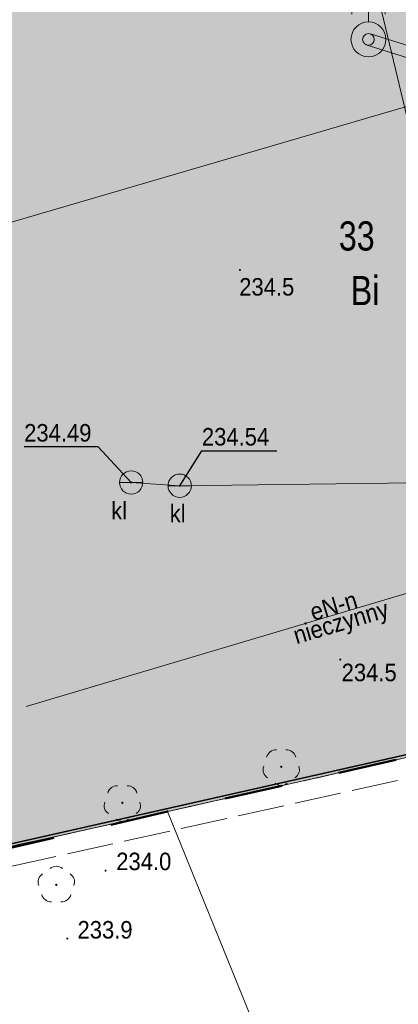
# Model space of a CAD drawing. Header units: metres. Extents: x 7529105 to 7529424, y 5515588 to 5515908.
# Tile 5 of 18: x 7529154 to 7529170, y 5515686 to 5515728. Entities that reach past the tile are written whole.
import ezdxf
from ezdxf.enums import TextEntityAlignment as Align

# ---------------------------------------------------------------- set-up
doc = ezdxf.new("R2010")
doc.units = ezdxf.units.M
doc.header["$MEASUREMENT"] = 0
for name, pattern in [('0.5_0.5', [1, 0.5, -0.5]), ('1.5_0.5', [2, 1.5, -0.5]), ('218-500', [1, 0.5, -0.5]), ('219-500', [0]), ('ACAD_ISO02W100', [15, 12, -3]), ('mz2.0_0.5', [2.5, 2, -0.5])]:
    doc.linetypes.add(name, pattern=pattern)
doc.layers.get('0').update_dxf_attribs({"color": 250, "linetype": 'CONTINUOUS', "lineweight": 5})
doc.layers.add('0Z_GRANICA OPRACOWANIA', color=7, linetype='ACAD_ISO02W100', lineweight=50, true_color=0xff7f7f)
for name, color, linetype, transparency in [('210-Oznaczenie użytku', 7, 'CONTINUOUS', 0.5), ('211-Nr działki', 7, 'CONTINUOUS', 0.5), ('217-Granica konturu klasyfikcyjnego', 7, 'CONTINUOUS', 0.5), ('218-Granica użytku', 7, 'CONTINUOUS', 0.5), ('219-Linia granicy', 7, 'CONTINUOUS', 0.5), ('drzewo liściaste (punkt)', 7, 'CONTINUOUS', 0.5), ('osadnik kanalizacji lokalnej (dół Chambeau) (punkt)', 7, 'CONTINUOUS', 0.5), ('osadnik kanalizacji lokalnej (dół Chambeau) (punkt)-Atr17', 7, 'CONTINUOUS', 0.5), ('przewód elektroenergetyczny (linia)', 7, 'CONTINUOUS', 0.5), ('przewód elektroenergetyczny (linia)-Atr1', 7, 'CONTINUOUS', 0.5), ('przewód elektroenergetyczny (linia)-Atr6', 7, 'CONTINUOUS', 0.5), ('przewód elektroenergetyczny - projektowany lub w budowie (linia) - ob. projektowany', 7, 'CONTINUOUS', 0.5), ('przewód kanalizacyjny (linia)', 7, 'CONTINUOUS', 0.5), ('przewód wodociągowy (linia)', 7, 'CONTINUOUS', 0.5), ('punkt o określonej wysokości (sieć kanalizacyjna)', 7, 'CONTINUOUS', 0.5), ('punkt o określonej wysokości (sieć kanalizacyjna)-Atr2', 7, 'CONTINUOUS', 0.5), ('punkt wysokościowy naturalny', 7, 'CONTINUOUS', 0.5), ('punkt wysokościowy naturalny-Atr2', 7, 'CONTINUOUS', 0.5), ('studnia głębinowa (punkt)', 7, 'CONTINUOUS', 0.5)]:
    doc.layers.add(name, color=color, linetype=linetype, transparency=transparency)
doc.layers.add('ogrodzenie trwałe (linia)', color=7, linetype='CONTINUOUS')
doc.layers.add('Zieleń', color=82, linetype='CONTINUOUS', lineweight=15)
doc.styles.get("Standard").update_dxf_attribs({"font": 'arial.ttf', "width": 0.75})
doc.linetypes.add('OGRODZENIE1', pattern='A,0.25,-0.1,[133,ltypeshp.shx,S=0.1,R=0,X=-0.1,Y=0],-0.1,1', length=1.45)

# ---------------------------------------------------------------- blocks, each defined once
blk = doc.blocks.new('US07')
at = {"color": 0, "linetype": 'Continuous', "lineweight": 13}
for q in [(-0.5, 0), (0.5, 0)]:
    blk.add_line((0, 0), q, dxfattribs=at)
blk.add_circle((0, 0), 0.5, dxfattribs=at)
blk = doc.blocks.new('OP021')
at = {"linetype": 'Continuous', "lineweight": 13}
h = blk.add_hatch(color=0, dxfattribs=at)
edge = h.paths.add_edge_path()
edge.add_arc((0, 0), 0.05, 0, 360)
at = {"color": 0, "linetype": 'Continuous', "lineweight": 13}
for centre, start, end in [((-0.38, 0.124), 121.308, 202.548), ((0, 0.4), 49.272, 130.728), ((0.38, 0.124), 337.452, 58.692), ((-0.235, -0.324), 193.221, 274.871), ((0.235, -0.324), 265.129, 346.779)]:
    blk.add_arc(centre, 0.4, start, end, dxfattribs=at)
blk = doc.blocks.new('PW01')
at = {"linetype": 'Continuous', "lineweight": 13}
h = blk.add_hatch(color=0, dxfattribs=at)
edge = h.paths.add_edge_path()
edge.add_arc((0, 0), 0.045, 0, 360)
blk = doc.blocks.new('US14')
at = {"color": 0, "linetype": 'Continuous', "lineweight": 13}
blk.add_line((0, 0.75), (0, 1.25), dxfattribs=at)
for radius in [0.75, 0.25]:
    blk.add_circle((0, 0), radius, dxfattribs=at)
for centre, start, end in [((-0.338, 1.089), 25.501, 180), ((0.339, 1.089), 360, 154.598)]:
    blk.add_arc(centre, 0.375, start, end, dxfattribs=at)

msp = doc.modelspace()

# ---------------------------------------------------------------- hatches: boundary and pattern name
at = {"layer": 'Zieleń', "linetype": 'Continuous', "true_color": 0x61993b}
h = msp.add_hatch(dxfattribs=at)
h.set_pattern_fill('GRASS', color=85, scale=1.2)
h.set_pattern_definition([(90, (0, 0), (-0.8485281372, 0.8485281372), [0.225, -1.4720562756]), (45, (0, 0), (-0.84852813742, 0.84852813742), [0.225, -0.975]), (135, (0, 0), (-0.84852813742, -0.84852813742), [0.225, -0.975])])
h.paths.add_polyline_path([(7529218.226, 5515715.785), (7529219.263, 5515711.7), (7529219.093, 5515711.44), (7529215.253, 5515710.28), (7529211.763, 5515708.78), (7529212.093, 5515707.87), (7529201.055, 5515704.088), (7529221.293, 5515709.48)])
h.paths.add_polyline_path([(7529188.213, 5515719.696), (7529188.846, 5515717.958), (7529185.548, 5515727.014)])
h.paths.add_polyline_path([(7529187.531, 5515717.478), (7529186.277, 5515720.917), (7529186.165, 5515723.509), (7529185.018, 5515726.831), (7529183.243, 5515726.22), (7529179.583, 5515736.87), (7529184.263, 5515738.49), (7529182.623, 5515743.4), (7529208.353, 5515752.07), (7529217.133, 5515716.68), (7529217.809, 5515716.76), (7529212.193, 5515738.74), (7529212.463, 5515756.83), (7529188.003, 5515752.29), (7529163.083, 5515745.65), (7529133.213, 5515736.25), (7529119.143, 5515734.9), (7529114.723, 5515734.14), (7529109.883, 5515734.15), (7529113.723, 5515728.51), (7529119.313, 5515716.77), (7529119.353, 5515713.09), (7529115.213, 5515700.04), (7529124.553, 5515688.72), (7529124.423, 5515686.72), (7529124.653, 5515685.8), (7529160.063, 5515693.95), (7529179.593, 5515698.37), (7529195.499, 5515702.608), (7529194.218, 5515703.214), (7529189.943, 5515714.951), (7529188.627, 5515714.472)])

# ---------------------------------------------------------------- linework, layer by layer
at = {"layer": '0Z_GRANICA OPRACOWANIA', "linetype": '0.5_0.5', "ltscale": 5}
msp.add_lwpolyline([(7529212.46, 5515756.83), (7529212.19, 5515738.74), (7529217.87, 5515716.51), (7529221.29, 5515709.48), (7529179.59, 5515698.37), (7529160.06, 5515693.95), (7529124.65, 5515685.8), (7529124.42, 5515686.72), (7529124.55, 5515688.72), (7529115.21, 5515700.04), (7529119.35, 5515713.09), (7529119.31, 5515716.77), (7529113.72, 5515728.51), (7529109.88, 5515734.15), (7529114.72, 5515734.14), (7529119.14, 5515734.9), (7529133.21, 5515736.25), (7529163.08, 5515745.65), (7529188, 5515752.29), (7529212.46, 5515756.83)], dxfattribs=at)
at = {"layer": '217-Granica konturu klasyfikcyjnego', "color": 7, "linetype": '1.5_0.5', "lineweight": 18, "flags": 128}
for points in [[(7529179.59, 5515698.37), (7529160.06, 5515693.95)], [(7529160.06, 5515693.95), (7529148.26, 5515691.33)]]:
    msp.add_lwpolyline(points, dxfattribs=at)
at = {"layer": '218-Granica użytku', "color": 7, "linetype": '218-500', "lineweight": 18, "flags": 128}
for points in [[(7529179.59, 5515698.37), (7529160.06, 5515693.95)], [(7529160.06, 5515693.95), (7529179.59, 5515698.37)], [(7529160.06, 5515693.95), (7529148.26, 5515691.33)], [(7529148.26, 5515691.33), (7529160.06, 5515693.95)]]:
    msp.add_lwpolyline(points, dxfattribs=at)
at = {"layer": '219-Linia granicy', "color": 7, "linetype": '219-500', "lineweight": 18, "flags": 128}
for points in [[(7529179.59, 5515698.37), (7529160.06, 5515693.95)], [(7529160.06, 5515693.95), (7529148.26, 5515691.33)], [(7529160.06, 5515693.95), (7529186, 5515630.02)]]:
    msp.add_lwpolyline(points, dxfattribs=at)
at = {"layer": 'ogrodzenie trwałe (linia)', "color": 17, "linetype": 'OGRODZENIE1', "lineweight": 35, "true_color": 0x923e25, "flags": 128}
msp.add_lwpolyline([(7529219.26, 5515711.7), (7529220.21, 5515708.27), (7529195.11, 5515701.94), (7529186.25, 5515699.92), (7529178.62, 5515698.27), (7529147.77, 5515691.31), (7529146.56, 5515717.34)], dxfattribs=at)
at = {"layer": 'przewód elektroenergetyczny (linia)', "color": 7, "linetype": 'Continuous', "lineweight": 18, "flags": 128}
for points in [[(7529168.75, 5515727.29), (7529187.02, 5515721.56), (7529187.93, 5515721.38), (7529190.1, 5515722.15)], [(7529154, 5515698.46), (7529195.98, 5515710.94)]]:
    msp.add_lwpolyline(points, dxfattribs=at)
at = {"layer": 'przewód elektroenergetyczny - projektowany lub w budowie (linia) - ob. projektowany', "color": 6, "linetype": 'mz2.0_0.5', "lineweight": 18, "flags": 128}
msp.add_lwpolyline([(7529220.22, 5515698.07), (7529220.1, 5515698.07), (7529219.99, 5515698.09), (7529219.87, 5515698.13), (7529219.77, 5515698.19), (7529219.68, 5515698.26), (7529219.6, 5515698.35), (7529219.54, 5515698.45), (7529219.5, 5515698.56), (7529217.33, 5515705.86), (7529217.28, 5515705.98), (7529217.21, 5515706.1), (7529217.11, 5515706.19), (7529217, 5515706.27), (7529216.88, 5515706.33), (7529216.75, 5515706.36), (7529216.61, 5515706.36), (7529216.48, 5515706.34), (7529207.59, 5515704.06), (7529195.46, 5515700.97), (7529153.16, 5515691.56), (7529153.07, 5515691.53), (7529152.99, 5515691.49), (7529152.91, 5515691.45), (7529152.84, 5515691.39), (7529152.77, 5515691.32), (7529152.72, 5515691.25), (7529152.67, 5515691.17), (7529152.64, 5515691.08), (7529138.98, 5515645.61), (7529149.94, 5515614.41), (7529150, 5515614.28), (7529150.09, 5515614.17), (7529150.2, 5515614.07), (7529150.33, 5515614), (7529150.48, 5515613.96), (7529150.62, 5515613.95), (7529150.77, 5515613.98), (7529150.9, 5515614.03), (7529175.81, 5515626.33), (7529175.93, 5515626.38), (7529176.06, 5515626.4), (7529176.19, 5515626.4), (7529176.32, 5515626.38), (7529176.45, 5515626.32), (7529176.56, 5515626.25), (7529176.65, 5515626.16), (7529176.73, 5515626.05), (7529181.58, 5515617.46)], dxfattribs=at)
at = {"layer": 'przewód kanalizacyjny (linia)', "color": 7, "linetype": 'Continuous', "lineweight": 18, "flags": 128}
for points in [[(7529104.64, 5515738.353), (7529132.67, 5515740.03), (7529164.13, 5515749.57), (7529175.1, 5515703.78), (7529186.19, 5515701.24), (7529194.14, 5515684.93), (7529203.4, 5515665.42), (7529215.47, 5515638.53), (7529236.67, 5515634.43), (7529243.17, 5515623.61), (7529247.64, 5515614.757)], [(7529205.47, 5515723.5), (7529206.93, 5515724), (7529203.57, 5515733.02), (7529187.24, 5515729.15), (7529144.71, 5515716.69), (7529139.92, 5515715.26)], [(7529194.84, 5515709.18), (7529192.91, 5515708.33), (7529160.58, 5515707.92), (7529158.5, 5515708.06)]]:
    msp.add_lwpolyline(points, dxfattribs=at)
at = {"layer": 'przewód wodociągowy (linia)', "color": 7, "linetype": 'Continuous', "lineweight": 18, "flags": 128}
msp.add_lwpolyline([(7529168.61, 5515726.81), (7529186.85, 5515721.08), (7529187.98, 5515720.87), (7529190.27, 5515721.67)], dxfattribs=at)
at = {"layer": 'punkt o określonej wysokości (sieć kanalizacyjna)-Atr2', "color": 7, "flags": 128}
for points in [[(7529158.5, 5515708.06), (7529157.09, 5515709.58), (7529153.912, 5515709.58)], [(7529160.58, 5515707.92), (7529161.53, 5515709.41), (7529164.74, 5515709.41)]]:
    msp.add_lwpolyline(points, dxfattribs=at)

# ---------------------------------------------------------------- block references
at = {"layer": 'drzewo liściaste (punkt)', "color": 7, "linetype": 'Continuous', "lineweight": 13, "rotation": 180}
for p in [(7529164.93, 5515695.87), (7529158.12, 5515694.33)]:
    msp.add_blockref('OP021', p, dxfattribs=at)
at = {"layer": 'drzewo liściaste (punkt)', "color": 7, "linetype": 'Continuous', "lineweight": 13}
msp.add_blockref('OP021', (7529155.29, 5515690.81), dxfattribs=at)
at = {"layer": 'osadnik kanalizacji lokalnej (dół Chambeau) (punkt)', "color": 7, "linetype": 'Continuous', "lineweight": 18, "rotation": 180}
for p in [(7529158.5, 5515708.06), (7529160.58, 5515707.92)]:
    msp.add_blockref('US07', p, dxfattribs=at)
at = {"layer": 'punkt o określonej wysokości (sieć kanalizacyjna)', "color": 7, "linetype": 'Continuous', "lineweight": 13}
for p in [(7529158.5, 5515708.06), (7529160.58, 5515707.92)]:
    msp.add_blockref('PW01', p, dxfattribs=at)
at = {"layer": 'punkt wysokościowy naturalny', "color": 7, "linetype": 'Continuous', "lineweight": 13, "rotation": 180}
for p in [(7529163.16, 5515717.17), (7529167.46, 5515700.47)]:
    msp.add_blockref('PW01', p, dxfattribs=at)
at = {"layer": 'punkt wysokościowy naturalny', "color": 7, "linetype": 'Continuous', "lineweight": 13}
for p in [(7529157.4, 5515691.42), (7529155.76, 5515688.51)]:
    msp.add_blockref('PW01', p, dxfattribs=at)
at = {"layer": 'studnia głębinowa (punkt)', "color": 7, "linetype": 'Continuous', "lineweight": 18}
msp.add_blockref('US14', (7529168.67, 5515727.05), dxfattribs=at)

# ---------------------------------------------------------------- texts
at = {"layer": '210-Oznaczenie użytku', "color": 7, "linetype": 'Continuous', "lineweight": 18, "width": 0.79}
msp.add_text('Bi', height=1.25, dxfattribs=at).set_placement((7529167.91, 5515715.66))
at = {"layer": '211-Nr działki', "color": 7, "linetype": 'Continuous', "lineweight": 18, "width": 0.79}
msp.add_text('33', height=1.25, dxfattribs=at).set_placement((7529167.4, 5515718))
at = {"layer": 'osadnik kanalizacji lokalnej (dół Chambeau) (punkt)-Atr17', "color": 7, "width": 0.9}
for p in [(7529157.64, 5515706.85), (7529160.15, 5515706.73)]:
    msp.add_text('kl', height=0.75, dxfattribs=at).set_placement(p, align=Align.MIDDLE_LEFT)
at = {"layer": 'przewód elektroenergetyczny (linia)-Atr1', "color": 7, "width": 0.9}
msp.add_text('eN-n', height=0.75, rotation=16.556, dxfattribs=at).set_placement((7529166.3, 5515702.12))
at = {"layer": 'przewód elektroenergetyczny (linia)-Atr6', "color": 7, "width": 0.9}
msp.add_text('nieczynny', height=0.75, rotation=16.556, dxfattribs=at).set_placement((7529165.37, 5515701.84), align=Align.TOP_LEFT)
at = {"layer": 'punkt o określonej wysokości (sieć kanalizacyjna)-Atr2', "color": 7, "width": 0.9}
for s, p in [('234.49', (7529153.912, 5515709.588)), ('234.54', (7529161.53, 5515709.418))]:
    msp.add_text(s, height=0.75, dxfattribs=at).set_placement(p, align=Align.BOTTOM_LEFT)
at = {"layer": 'punkt wysokościowy naturalny-Atr2', "color": 7, "width": 0.9}
for s, p in [('234.5', (7529163.13, 5515716.07)), ('234.5', (7529167.52, 5515699.54)), ('234.0', (7529157.86, 5515691.44)), ('233.9', (7529156.2, 5515688.51))]:
    msp.add_text(s, height=0.75, dxfattribs=at).set_placement(p)

doc.saveas('drawing.dxf')
